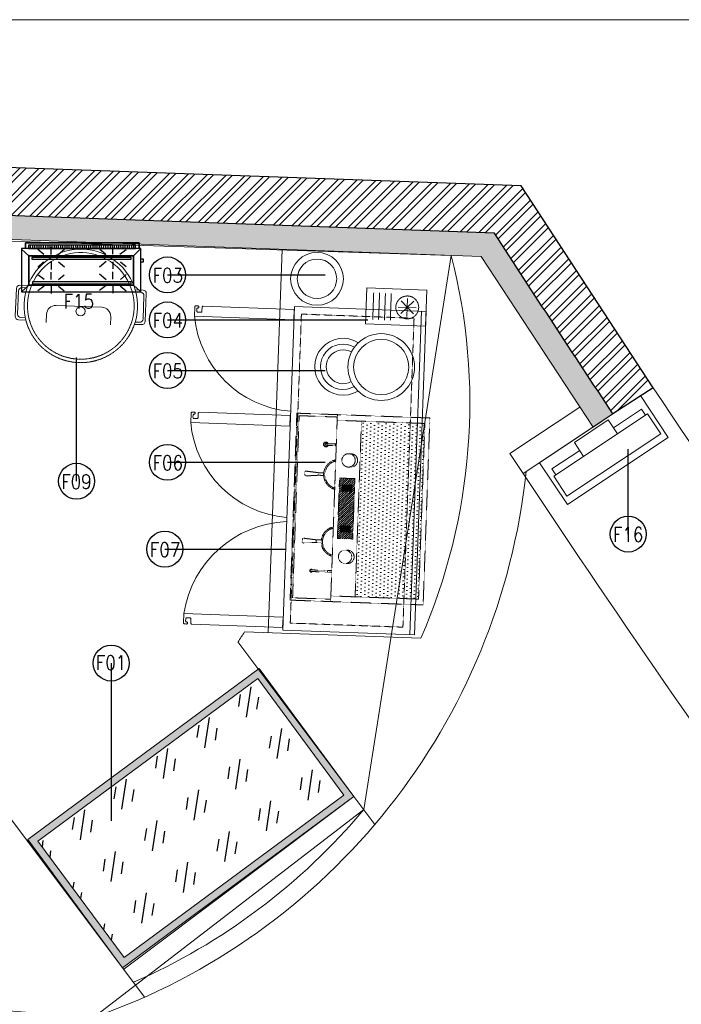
# Model space of a CAD drawing. Header units: millimetres. Extents: x 297264 to 416219, y -77299 to -23696.
# Tile 57 of 187: x 306568 to 309327, y -29263 to -25157. Entities that reach past the tile are written whole.
import ezdxf
from ezdxf.lldxf.tags import DXFTag

# ---------------------------------------------------------------- set-up
doc = ezdxf.new("R2010")
doc.units = ezdxf.units.MM
doc.header["$LTSCALE"] = 2.5
for name, pattern in [('( Hidden )', [0.375, 0.25, -0.125]), ('DASHED', [19.05, 12.7, -6.35]), ('HIDDEN', [0.375, 0.25, -0.125]), ('HIDDEN2', [4.7625, 3.175, -1.5875]), ('HIDDENX2', [19.05, 12.7, -6.35])]:
    doc.linetypes.add(name, pattern=pattern)
for name, color, linetype, lineweight in [('A-WALL', 7, 'Continuous', 30), ('CKD Equipments', 252, 'Continuous', 0), ('ELEVATION 1', 143, 'Continuous', 18), ('ELEVATION 3', 23, 'Continuous', 13), ('ELEVATION 4', 157, 'Continuous', 9), ('FURNITURES', 30, 'Continuous', 15), ('HATCH LIGHT', 250, 'Continuous', 0), ('HATCH MEDIUM', 251, 'Continuous', 5), ('K Equipment', 30, 'Continuous', 9), ('K Equipment UC', 251, 'Continuous', 5), ('ROOM TEXT', 7, 'Continuous', 5), ('WALL', 132, 'Continuous', 25)]:
    doc.layers.add(name, color=color, linetype=linetype, lineweight=lineweight)
doc.layers.add('BA-DEMOLISTION WALL', color=3, linetype='Continuous')
doc.styles.add('MTEXT', font='romans.shx', dxfattribs={"width": 0.85})
doc.styles.get("Standard").update_dxf_attribs({"font": 'GOTHIC.TTF'})
tags = doc.linetypes.add('DOT2', pattern=[3.175, 0, -3.175]).pattern_tags.tags
tags[6:7] = [DXFTag(74, 4), DXFTag(75, 0), DXFTag(340, '0'), DXFTag(46, 1.0), DXFTag(50, 0.0), DXFTag(44, 0.0), DXFTag(45, 0.0)]
tags[4:5] = [DXFTag(74, 4), DXFTag(75, 0), DXFTag(340, '0'), DXFTag(46, 1.0), DXFTag(50, 0.0), DXFTag(44, 0.0), DXFTag(45, 0.0)]
doc.dimstyles.new('AJKD_30', dxfattribs={"dimscale": 30, "dimtxt": 2, "dimasz": 1, "dimexe": 0.8, "dimexo": 0.8, "dimgap": 0.5, "dimtad": 1, "dimdec": 0, "dimzin": 0, "dimdsep": 46, "dimtxsty": 'Standard', "dimblk": 'ARCHTICK', "dimcen": 0.125, "dimclrd": 251, "dimclre": 251, "dimclrt": 42, "dimadec": 0, "dimazin": 0, "dimtfac": 1, "dimtdec": 0, "dimtix": 1, "dimtmove": 0, "dimatfit": 3, "dimfxl": 1, "dimtolj": 1, "dimtzin": 0, "dimarcsym": 1})

# ---------------------------------------------------------------- blocks, each defined once
blk = doc.blocks.new('*X3')
at = {"color": 0}
for p, q in [((-2009.81, 605.07), (-2007.35, 607.53)), ((-2009.81, 605.25), (-2007.52, 607.53)), ((-2009.81, 605.43), (-2007.7, 607.53)), ((-2009.81, 605.6), (-2007.88, 607.53)), ((-2009.81, 605.78), (-2008.05, 607.53)), ((-2009.81, 605.96), (-2008.23, 607.53)), ((-2009.81, 606.13), (-2008.41, 607.53)), ((-2009.81, 606.31), (-2008.59, 607.53)), ((-2009.81, 606.49), (-2008.76, 607.53)), ((-2009.81, 606.66), (-2008.94, 607.53)), ((-2009.81, 606.84), (-2009.12, 607.53)), ((-2009.81, 607.02), (-2009.29, 607.53)), ((-2009.81, 607.19), (-2009.47, 607.53)), ((-2009.81, 607.37), (-2009.65, 607.53)), ((-2009.81, 604.89), (-2007.27, 607.44)), ((-2009.81, 604.72), (-2007.27, 607.26)), ((-2009.81, 604.54), (-2007.27, 607.08)), ((-2009.81, 604.36), (-2007.27, 606.9)), ((-2009.81, 604.19), (-2007.27, 606.73)), ((-2009.81, 604.01), (-2007.27, 606.55)), ((-2009.81, 603.83), (-2007.27, 606.37)), ((-2009.81, 603.66), (-2007.27, 606.2)), ((-2009.81, 603.48), (-2007.27, 606.02)), ((-2009.66, 603.45), (-2007.27, 605.84)), ((-2009.49, 603.45), (-2007.27, 605.67)), ((-2009.31, 603.45), (-2007.27, 605.49)), ((-2009.13, 603.45), (-2007.27, 605.31)), ((-2008.96, 603.45), (-2007.27, 605.14)), ((-2008.78, 603.45), (-2007.27, 604.96)), ((-2008.6, 603.45), (-2007.27, 604.78)), ((-2008.42, 603.45), (-2007.27, 604.61)), ((-2008.25, 603.45), (-2007.27, 604.43)), ((-2008.07, 603.45), (-2007.27, 604.25)), ((-2007.89, 603.45), (-2007.27, 604.08)), ((-2007.72, 603.45), (-2007.27, 603.9)), ((-2007.54, 603.45), (-2007.27, 603.72)), ((-2007.36, 603.45), (-2007.27, 603.55))]:
    blk.add_line(p, q, dxfattribs=at)
blk = doc.blocks.new('A$C190E2C75')
at = {"linetype": 'HIDDEN'}
h = blk.add_hatch(dxfattribs=at)
h.set_pattern_fill('DOTS', color=256, scale=10, angle=360, style=0)
h.set_pattern_definition([(360, (155757.053, -9081.597), (7.9375, 15.875), [0, -15.875])])
h.paths.add_polyline_path([(23.6, 535), (23.6, 270.4), (756.4, 270.4), (756.4, 535)])
h = blk.add_hatch(dxfattribs=at)
h.set_pattern_fill('ANSI31', color=256, scale=2, angle=180, style=0)
h.paths.add_polyline_path([(480, 187.7), (516, 187.7), (516, 251.6), (480, 251.6), (264, 251.6), (264, 187.7)])
h.paths.add_polyline_path([(317.7, 199.2), (292.3, 199.2), (292.3, 240.1), (317.7, 240.1)], flags=16)
h.paths.add_polyline_path([(462.3, 240.1), (487.7, 240.1), (487.7, 199.2), (462.3, 199.2)], flags=16)
h = blk.add_hatch(dxfattribs=at)
h.set_pattern_fill('ANSI31', color=256, scale=10, angle=360, style=0)
h.set_pattern_definition([(45, (155757.053, -9081.597), (-22.45064, 22.45064), [])])
h.paths.add_polyline_path([(317.7, 240.1), (292.3, 240.1), (292.3, 199.2), (317.7, 199.2)])
at = {"linetype": 'HIDDEN', "ltscale": 1.5}
for p, q in [((23.6, 535), (756.4, 535)), ((23.6, 535), (23.6, 169.1)), ((756.4, 535), (756.4, 169.1)), ((23.6, 270.4), (756.4, 270.4)), ((0, 169.1), (490, 169.1)), ((490, 169.1), (780, 169.1)), ((244.6, 99.4), (240, 47.3)), ((255.4, 99.4), (260, 47.3)), ((524.6, 99.4), (520, 47.3)), ((535.4, 99.4), (540, 47.3)), ((255, 41.9), (245, 41.9)), ((525, 41.9), (535, 41.9))]:
    blk.add_line(p, q, dxfattribs=at)
for points in [[(0, 0), (780, 0), (780, 555), (0, 555)], [(292.3, 240.1), (292.3, 199.2), (317.7, 199.2), (317.7, 240.1)], [(487.7, 240.1), (487.7, 199.2), (462.3, 199.2), (462.3, 240.1)]]:
    blk.add_lwpolyline(points, close=True, dxfattribs=at)
for points in [[(480, 251.6), (264, 251.6)], [(264, 251.6), (264, 187.7), (480, 187.7)], [(480, 251.6), (516, 251.6)], [(516, 251.6), (516, 187.7), (480, 187.7)], [(10, 169.1), (10, 10), (770, 10), (770, 169.1)], [(122.5, 169.1), (122.5, 83.6)], [(129.3, 83.6), (129.3, 169.1)], [(650.7, 126), (650.7, 165.8)], [(657.5, 165.8), (657.5, 126)], [(244.6, 121.2), (244.6, 99.4), (255.4, 99.4), (255.4, 121.2)], [(535.4, 121.2), (535.4, 99.4), (524.6, 99.4), (524.6, 121.2)]]:
    blk.add_lwpolyline(points, dxfattribs=at)
for centre in [(188.9, 222.5), (591.1, 222.5)]:
    blk.add_circle(centre, 27.9, dxfattribs=at)
for centre, radius, start, end in [((188.9, 232.4), 27.9, 349.6881, 190.3119), ((591.1, 232.4), 27.9, 349.6881, 190.3119), ((250, 184.3), 63.4, 193.8721, 346.1279), ((250, 184.3), 58.4, 193.8721, 346.1279), ((530, 184.3), 63.4, 193.8721, 346.1279), ((530, 184.3), 58.4, 193.8721, 346.1279), ((654.1, 173.2), 8.1, 209.927, 330.073), ((125.9, 154.5), 3.38, 180, 0), ((654.1, 126), 10.1, 109.5208, 70.4792), ((654.1, 126), 8.1, 114.6216, 65.3784), ((654.1, 126), 3.38, 180, 0), ((125.9, 83.6), 5.88, 125.0673, 54.9327), ((125.9, 83.6), 3.38, 180, 0), ((245, 46.9), 5, 175, 270), ((255, 46.9), 5, 270, 5), ((525, 46.9), 5, 175, 270), ((535, 46.9), 5, 270, 5)]:
    blk.add_arc(centre, radius, start, end, dxfattribs=at)
at = {"linetype": 'HIDDEN', "xscale": -10, "yscale": 10, "zscale": 10}
for p in [(-19780.4, -5835.3), (-19610.4, -5835.3)]:
    blk.add_blockref('*X3', p, dxfattribs=at)
blk = doc.blocks.new('A$C7627248E')
at = {"ltscale": 500}
for radius in [139.1, 115.1]:
    blk.add_circle((139.1, 277), radius, dxfattribs=at)
for radius, start, end in [(118.7, 152.4744, 36.4581), (94.7, 154.8731, 34.0594), (70.7, 155.4698, 33.4627)]:
    blk.add_arc((151.4, 118.7), radius, start, end, dxfattribs=at)
blk = doc.blocks.new('A$C7a6a0475')
for p, q in [((325.4, 415.9), (289.6, 415.9)), ((249.6, 175.9), (249.6, 375.9)), ((325.4, 135.9), (289.6, 135.9))]:
    blk.add_line(p, q)
at = {"elevation": 0}
for points in [[(167.8, 518), (167.8, 552.3, -0.414214), (182.8, 567.3), (303.7, 567.3, -0.414214), (318.7, 552.3), (318.7, 520.7)], [(177.8, 521.1), (177.8, 542.3, -0.414214), (192.8, 557.3), (293.7, 557.3, -0.414214), (308.7, 542.3), (308.7, 523.5)], [(167.8, 49.3), (167.8, 15, 0.414214), (182.8, 0), (303.7, 0, 0.414214), (318.7, 15), (318.7, 46.6)], [(177.8, 46.2), (177.8, 25, 0.414214), (192.8, 10), (293.7, 10, 0.414214), (308.7, 25), (308.7, 43.8)]]:
    blk.add_lwpolyline(points, format="xyb", dxfattribs=at)
blk.add_circle((271.1, 283.7), 20)
for centre, radius, start, end in [((247.5, 283.7), 247.5, 71.6585, 288.3415), ((247.5, 283.7), 232.5, 71.6585, 288.3415), ((289.6, 375.9), 40, 90, 180), ((289.6, 175.9), 40, 180, 270)]:
    blk.add_arc(centre, radius, start, end)
at = {"linetype": 'HIDDEN2', "ltscale": 0.1}
for radius in [247.5, 232.5]:
    blk.add_arc((247.5, 283.7), radius, 288.3415, 71.6585, dxfattribs=at)
blk = doc.blocks.new('_ArchTick')
at = {"color": 0, "linetype": 'ByBlock', "const_width": 0.15}
blk.add_lwpolyline([(-0.5, -0.5), (0.5, 0.5)], dxfattribs=at)
blk = doc.blocks.new('bc3')
blk.add_line((-1349.6, 0), (-1349.6, -550))
for points in [[(0, -550), (0, 0), (-1349.6, 0), (-1349.6, -550)], [(0, -20), (0, 0), (-1349.6, 0), (-1349.6, -20)]]:
    blk.add_lwpolyline(points, close=True)
at = {"linetype": 'DASHED', "ltscale": 0.03}
blk.add_lwpolyline([(-30.2, -50), (-30.2, -520), (-1319.4, -520), (-1319.4, -50)], close=True, dxfattribs=at)
for points in [[(-1325.8, -956.5, -0.414214), (-1330.1, -952.1), (-1330.1, -952.4, 0.414214), (-1334.4, -948.1), (-1334.4, -948.1, 0.414214), (-1338.8, -952.4), (-1338.8, -956.5), (-1338.8, -960.8, 0.414214), (-1334.4, -965.1), (-1295.4, -965.1), (-1295.4, -551.2), (-1338.8, -551.2), (-1338.8, -930.4, 0.414214), (-1334.4, -934.7), (-1317.1, -934.7, -0.414214), (-1312.7, -939.1), (-1312.7, -952.1, -0.414214), (-1317.1, -956.5), (-1325.8, -956.5)], [(-467.7, -956.5, 0.414214), (-463.4, -952.1), (-463.4, -952.4, -0.414214), (-459, -948.1), (-459, -948.1, -0.414214), (-454.7, -952.4), (-454.7, -956.5), (-454.7, -960.8, -0.414214), (-459, -965.1), (-498.1, -965.1), (-498.1, -551.2), (-454.7, -551.2), (-454.7, -930.4, -0.414214), (-459, -934.7), (-476.4, -934.7, 0.414214), (-480.7, -939.1), (-480.7, -952.1, 0.414214), (-476.4, -956.5), (-467.7, -956.5)], [(-24.7, -956.5, 0.414214), (-20.4, -952.1), (-20.4, -952.4, -0.414214), (-16, -948.1), (-16, -948.1, -0.414214), (-11.7, -952.4), (-11.7, -956.5), (-11.7, -960.8, -0.414214), (-16, -965.1), (-55.1, -965.1), (-55.1, -551.2), (-11.7, -551.2), (-11.7, -930.4, -0.414214), (-16, -934.7), (-33.4, -934.7, 0.414214), (-37.7, -939.1), (-37.7, -952.1, 0.414214), (-33.4, -956.5), (-24.7, -956.5)]]:
    blk.add_lwpolyline(points, format="xyb")
at = {"linetype": 'DOT2', "ltscale": 0.05}
for centre, radius, start, end in [((-1349.5, -514.1), 454.3, 276.8462, 355.3146), ((-442.1, -530.6), 438.1, 182.6905, 262.6562), ((0.9, -530.6), 438.1, 182.6905, 262.6562)]:
    blk.add_arc(centre, radius, start, end, dxfattribs=at)
blk = doc.blocks.new('cr')
for p, q in [((75, 133.7), (75, 208.7)), ((37.5, 171.2), (112.5, 171.2)), ((101.5, 144.7), (48.5, 197.8)), ((48.5, 144.7), (101.5, 197.8))]:
    blk.add_line(p, q)
at = {"linetype": '( Hidden )'}
for p, q in [((18.9, 102.6), (131.1, 102.6)), ((18.9, 78.1), (131.1, 78.1)), ((18.9, 53.6), (131.1, 53.6)), ((18.9, 29.1), (131.1, 29.1))]:
    blk.add_line(p, q, dxfattribs=at)
blk.add_lwpolyline([(0, 0), (150, 0), (150, 250), (0, 250)], close=True)
blk.add_circle((75, 171.2), 47.6, dxfattribs=at)
blk = doc.blocks.new('kiosk')
for p, q in [((27.5, -80), (27.5, -50)), ((27.5, -50), (167.5, -50)), ((477.5, -50), (337.5, -50)), ((477.5, -80), (477.5, -50))]:
    blk.add_line(p, q)
for points in [[(0, -210), (505, -210), (505, 0), (0, 0)], [(167.5, -80), (337.5, -80), (337.5, -10), (167.5, -10)], [(17.5, -180), (487.5, -180), (487.5, -80), (17.5, -80)]]:
    blk.add_lwpolyline(points, close=True)
blk = doc.blocks.new('G$CD5B1A49A')
at = {"color": 3}
for points in [[(490, 186.8), (490, 210), (17, 210), (17, 186.8)], [(17, 186.8), (17, 210), (490, 210), (490, 186.8)], [(31.3, 156.5), (0.6, 184.4), (0.6, 184.4)], [(37, 186.6), (37.1, 201), (37.1, 201)], [(47.4, 188.9), (47.5, 200.9), (47.5, 200.9)], [(55.4, 188.9), (55.5, 200.9), (55.5, 200.9)], [(65.8, 188.8), (65.9, 200.8), (65.9, 200.8)], [(92.5, 161.7), (68.6, 182.6), (68.6, 182.6)], [(73.8, 188.7), (73.9, 200.7), (73.9, 200.7)], [(81.8, 188.6), (81.9, 200.6), (81.9, 200.6)], [(92.2, 188.6), (92.3, 200.6), (92.3, 200.6)], [(101, 188.5), (101.1, 200.5), (101.1, 200.5)], [(110.6, 188.4), (110.7, 200.4), (110.7, 200.4)], [(119.4, 188.3), (119.5, 200.3), (119.5, 200.3)], [(123.7, 161.6), (123.8, 192.8), (123.8, 192.8)], [(127.4, 188.3), (127.5, 200.3), (127.5, 200.3)], [(137.8, 188.2), (137.9, 202.6), (137.9, 202.6)], [(145.8, 188.1), (145.9, 202.5), (145.9, 202.5)], [(152.5, 161.5), (179, 183.8), (179, 183.8)], [(153.8, 188), (153.9, 202.4), (153.9, 202.4)], [(164.2, 188), (164.3, 202.4), (164.3, 202.4)], [(172.2, 187.9), (172.3, 202.3), (172.3, 202.3)], [(182.6, 187.8), (182.7, 202.2), (182.7, 202.2)], [(190.6, 187.7), (190.7, 202.1), (190.7, 202.1)], [(198.6, 187.7), (198.7, 202.1), (198.7, 202.1)], [(209, 187.6), (209.1, 202), (209.1, 202)], [(217, 187.5), (217.1, 201.9), (217.1, 201.9)], [(227.4, 187.4), (225.9, 201.8), (225.9, 201.8)], [(235.4, 187.3), (235.5, 201.7), (235.5, 201.7)], [(244.2, 187.3), (244.3, 201.7), (244.3, 201.7)], [(254.6, 187.2), (254.7, 201.6), (254.7, 201.6)], [(262.6, 187.1), (262.7, 201.5), (262.7, 201.5)], [(270.6, 187.1), (270.7, 201.5), (270.7, 201.5)], [(281, 187), (281.1, 201.4), (281.1, 201.4)], [(289, 186.9), (289.1, 201.3), (289.1, 201.3)], [(299.4, 186.8), (299.5, 201.2), (299.5, 201.2)], [(307.4, 186.7), (307.5, 201.1), (307.5, 201.1)], [(315.4, 186.7), (315.5, 201.1), (315.5, 201.1)], [(325.8, 186.6), (325.9, 201), (325.9, 201)], [(350.9, 163.3), (326.2, 183.3), (326.2, 183.3)], [(333.8, 186.5), (333.9, 200.9), (333.9, 200.9)], [(342.6, 186.4), (342.7, 200.8), (342.7, 200.8)], [(352.2, 188), (352.3, 200.8), (352.3, 200.8)], [(361, 187.9), (361.1, 200.7), (361.1, 200.7)], [(370.6, 187.8), (370.7, 200.6), (370.7, 200.6)], [(379.4, 187.7), (379.5, 200.5), (379.5, 200.5)], [(381.3, 163.2), (381.4, 193.6), (381.4, 193.6)], [(387.4, 187.7), (387.5, 200.5), (387.5, 200.5)], [(397.8, 187.6), (397.9, 200.4), (397.9, 200.4)], [(405.8, 187.5), (405.9, 200.3), (405.9, 200.3)], [(410.1, 163.1), (436.6, 183), (436.6, 183)], [(416.2, 187.4), (413.9, 200.2), (413.9, 200.2)], [(424.2, 187.4), (424.3, 200.2), (424.3, 200.2)], [(432.2, 187.3), (432.3, 200.1), (432.3, 200.1)], [(442.6, 187.2), (442.7, 201.6), (442.7, 201.6)], [(450.6, 187.1), (450.7, 201.5), (450.7, 201.5)], [(459.4, 187.1), (459.5, 201.5), (459.5, 201.5)], [(467.7, 156.5), (498.2, 186.8), (498.2, 186.8)], [(469, 187), (469.1, 201.4), (469.1, 201.4)], [(92.4, 131.3), (68.3, 109), (68.3, 109)], [(123.6, 131.2), (123.5, 100), (123.5, 100)], [(154, 131.1), (178.7, 110.2), (178.7, 110.2)], [(353.2, 132.1), (325.9, 109.7), (325.9, 109.7)], [(381.2, 132), (381.1, 101.6), (381.1, 101.6)], [(412.4, 131.9), (436.3, 111.8), (436.3, 111.8)], [(498, 131.6), (508.4, 131.6), (508.4, 142), (498, 142)], [(123.4, 57.6), (123.5, 88), (123.5, 88)], [(381, 58.4), (381.1, 89.6), (381.1, 89.6)], [(94.6, 57.7), (68.2, 77.8), (68.2, 77.8)], [(153.8, 57.5), (178.6, 77.4), (178.6, 77.4)], [(353, 56.9), (325.8, 79.3), (325.8, 79.3)], [(412.2, 58.3), (436.2, 79), (436.2, 79)], [(31.3, 34.7), (0, 6.8), (0, 6.8)], [(94.5, 30.5), (68, 10.6), (68, 10.6)], [(123.3, 30.4), (123.2, 0), (123.2, 0)], [(153.7, 30.3), (178.4, 10.2), (178.4, 10.2)], [(352.9, 32.1), (325.6, 11.3), (325.6, 11.3)], [(380.9, 32), (380.8, 0.8), (380.8, 0.8)], [(412.1, 31.9), (436, 11), (436, 11)], [(467.7, 34.7), (497.6, 6.8), (497.6, 6.8)]]:
    blk.add_lwpolyline(points, dxfattribs=at)
for points in [[(498.2, 186.8), (0, 186.8), (0, 6.8), (498.2, 6.8)], [(475.5, 201.3), (29, 201.3), (29, 186.8), (475.5, 186.7)], [(467.7, 156.5), (467.7, 34.7), (31.3, 34.7), (31.3, 156.5)], [(31.3, 34.7), (467.7, 34.7), (467.7, 156.5), (31.3, 156.5)], [(457.3, 150.1), (43.7, 150.1), (43.6, 141.9), (457.3, 141.9)], [(43.6, 141.9), (457.3, 141.9), (457.3, 150.1), (43.6, 150.1)], [(456.9, 47.7), (45.7, 47.7), (45.7, 39.4), (456.9, 39.4)], [(45.7, 39.4), (456.9, 39.4), (456.9, 47.7), (45.7, 47.7)]]:
    blk.add_lwpolyline(points, close=True, dxfattribs=at)

msp = doc.modelspace()

# ---------------------------------------------------------------- hatches: boundary and pattern name
at = {"layer": 'BA-DEMOLISTION WALL', "ltscale": 1000, "true_color": 0xeea205}
h = msp.add_hatch(dxfattribs=at)
h.set_pattern_fill('GOST_GLASS', color=40, scale=25.4, angle=36.5015)
h.set_pattern_definition([(261.50149, (3338521.42, -10400.43), (-173.248838, -128.2043685), [127, -177.8]), (261.50149, (3338478.11, -10432.48), (-173.248838, -128.2043685), [50.8, -254]), (261.50149, (3338553.47, -10443.74), (-173.248838, -128.2043685), [50.8, -254])])
h.paths.add_polyline_path([(307920, -28390.4), (307003.4, -29068.2), (306643.6, -28581.8), (307560.3, -27904)])
at = {"layer": 'CKD Equipments'}
h = msp.add_hatch(color=4, dxfattribs=at)
h.dxf.hatch_style = 1
h.paths.add_polyline_path([(307961.9, -28396.7), (306997.1, -29110.2), (306601.7, -28575.5), (307566.5, -27862)])
h.paths.add_polyline_path([(307920, -28390.4), (307003.4, -29068.2), (306643.6, -28581.8), (307560.3, -27904)], flags=16)
at = {"layer": 'HATCH LIGHT', "true_color": 0x636466}
h = msp.add_hatch(dxfattribs=at)
h.set_pattern_fill('ANSI32', color=251, scale=6)
h.set_pattern_definition([(45, (233893.35, -46725.026), (-40.411153, 40.411153), []), (45, (233920.29, -46725.026), (-40.411153, 40.411153), [])])
h.paths.add_polyline_path([(311036.2, -32590), (310842.2, -32638.8), (311023.8, -33359.7), (298471.1, -33359.6, -0.000263), (298456.6, -33559.6), (311280.4, -33559.7)])
h.paths.add_polyline_path([(298885.1, -25157.1), (298685, -25157.1, -0.011972), (298203.8, -34256), (298404.4, -34256, 0.01196)])
h.paths.add_polyline_path([(298868.7, -25697.6), (308547.7, -26046.6, 0.003501), (309041.7, -26800.6), (309209.3, -26691.5), (308659.2, -25850.5), (298874.9, -25497.7, -0.000262)])
h = msp.add_hatch(dxfattribs=at)
h.set_pattern_fill('ANSI36', color=251, scale=7)
h.set_pattern_definition([(45, (233893.352, -46725.026), (11.786586, 43.2174826), [55.5625, -11.1125, 0, -11.1125])])
h.paths.add_polyline_path([(304993.7, -26789), (305933.1, -26822.8), (305960.9, -26053.4), (308491.9, -26144.6), (308958.5, -26856), (309041.7, -26800.6, -0.003501), (308547.7, -26046.6), (305494.8, -25936.7, -0.403697), (305880.4, -26336.4, -1), (305080.4, -26336.4, -0.424809), (305494.8, -25936.7), (301662.2, -25798.4), (301658.6, -25898.3), (305021.5, -26019.5)])

# ---------------------------------------------------------------- linework, layer by layer
at = {"layer": 'CKD Equipments'}
for points in [[(298744.9, -30944.7), (301376.6, -30944.7), (301500.4, -27512.6), (304389.6, -27597.8), (303849.4, -28219), (304695.2, -29146.4), (306875.1, -29317.7), (308002.6, -28451), (308367.1, -26140.1), (298864.4, -25832), (298744.9, -30944.7)], [(307961.9, -28396.7), (306997.1, -29110.2), (306601.7, -28575.5), (307566.5, -27862), (307961.9, -28396.7)]]:
    msp.add_lwpolyline(points, dxfattribs=at)
msp.add_lwpolyline([(307920, -28390.4), (307003.4, -29068.2), (306643.6, -28581.8), (307560.3, -27904)], close=True, dxfattribs=at)
at = {"layer": 'ELEVATION 1'}
for p, q in [((308903.6, -26772.4), (308611.7, -26966.6)), ((309041.7, -26800.6), (308667.1, -27049.9)), ((308611.7, -26966.6), (308667.1, -27049.9))]:
    msp.add_line(p, q, dxfattribs=at)
msp.add_lwpolyline([(309041.7, -26800.6), (308958.5, -26856), (308491.9, -26144.6), (305960.9, -26053.4), (305933.1, -26822.8), (304993.7, -26789), (305021.5, -26019.5), (301658.6, -25898.3)], dxfattribs=at)
at = {"layer": 'ELEVATION 3'}
msp.add_lwpolyline([(297263.7, -34256), (312826.2, -34256), (312826.2, -25157.1), (297263.7, -25157.1)], close=True, dxfattribs=at)
at = {"layer": 'FURNITURES'}
for p, q in [((307662.3, -26114.7), (307604.7, -27713.7)), ((307505.3, -27710.1), (308240.8, -27736.6)), ((307478.2, -27751.9), (308048.8, -28512.5)), ((307002, -29116.8), (307961.9, -28396.7)), ((306518.3, -28472.1), (307088.9, -29232.7))]:
    msp.add_line(p, q, dxfattribs=at)
for radius, start, end in [(2465, 336.5207, 14.4328), (2715, 224.5735, 353.9316), (1800, 326.3488, 327.9352), (2640, 293.7411, 320.0142)]:
    msp.add_arc((305979.9, -26754.5), radius, start, end, dxfattribs=at)
at = {"layer": 'HATCH MEDIUM', "flags": 128}
for points in [[(310923.6, -29481.3, 0.044115), (310762.9, -29019.3, 0.052662), (310468.8, -28515.5, -0.008636), (309209.3, -26691.5, -0.008636)], [(310293.3, -29640, 0.044115), (310170.2, -29286.2, 0.053087), (309942.8, -28897.4, -0.00866), (308667.1, -27049.9, -0.00866)]]:
    msp.add_lwpolyline(points, format="xyb", dxfattribs=at)
at = {"layer": 'K Equipment'}
for radius in [110, 82.2]:
    msp.add_circle((307807.7, -26237.6), radius, dxfattribs=at)
at = {"layer": 'WALL'}
for p, q in [((308659.2, -25850.5), (298875.9, -25497.7)), ((309209.3, -26691.5), (308659.2, -25850.5))]:
    msp.add_line(p, q, dxfattribs=at)
at = {"layer": 'WALL', "flags": 128}
msp.add_lwpolyline([(309209.3, -26691.5), (309041.7, -26800.6, -0.003501), (308547.7, -26046.6), (298868.7, -25697.6)], format="xyb", dxfattribs=at)

# ---------------------------------------------------------------- block references
at = {"layer": 'A-WALL'}
msp.add_blockref('G$CD5B1A49A', (306575.5, -26298.1), dxfattribs=at)
at = {"layer": 'FURNITURES', "rotation": 33.63397994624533}
msp.add_blockref('kiosk', (308735.7, -27004.2), dxfattribs=at)
at = {"layer": 'K Equipment', "xscale": -1}
for name, p, rotation in [('cr', (308010.2, -26425.5), 267.9351876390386), ('A$C7627248E', (307808.9, -26763.6), 274.0349361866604), ('A$C190E2C75', (307695.5, -27577.4), 267.935187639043)]:
    msp.add_blockref(name, p, dxfattribs=dict(at, rotation=rotation))
at = {"layer": 'K Equipment UC', "xscale": 0.9559158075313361, "yscale": 0.9559158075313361, "zscale": 0.9559158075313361, "rotation": 267.7488789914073}
msp.add_blockref('A$C7a6a0475', (306561, -26103.5, -0.6), dxfattribs=at)
at = {"layer": 'K Equipment UC', "linetype": 'HIDDENX2', "ltscale": 10, "xscale": -1, "rotation": 267.9351876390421}
msp.add_blockref('bc3', (308263.4, -26373.4), dxfattribs=at)

# ---------------------------------------------------------------- texts
at = {"layer": 'ROOM TEXT', "char_height": 60, "style": 'MTEXT'}
for s, insert, attachment_point in [('\\A1;\\pxqc;F03', (307100.1, -26253.5, 0.2), 7), ('\\A1;\\pxqc;F15', (306729.1, -26301.5, -0.4), 1), ('\\A1;\\pxqc;F04', (307100.1, -26441.1, 0.2), 7), ('\\A1;\\pxqc;F05', (307100.1, -26652, 0.2), 7), ('\\A1;\\pxqc;F06', (307100.1, -27034.9, 0.2), 7), ('\\A1;\\pxqc;F09', (306719.2, -27053.7, 0.2), 1), ('\\A1;\\pxqc;F16', (309019.5, -27273.8, 0.2), 1), ('\\A1;\\pxqc;F07', (307088.6, -27396.7, 0.2), 7), ('\\A1;\\pxqc;F01', (306863.5, -27867.9, 0.2), 7)]:
    msp.add_mtext_dynamic_manual_height_columns(s, width=170.917, gutter_width=1.8, heights=[0], dxfattribs=dict(at, insert=insert, attachment_point=attachment_point))

# ---------------------------------------------------------------- leaders
at = {"layer": 'ELEVATION 4'}
for points in [[(307184.5, -26221.4), (307841.9, -26221.3)], [(307184.5, -26409), (308019.4, -26408.9)], [(307184.5, -26619.9), (307841.9, -26619.8)], [(306805.3, -27081.7), (306805.4, -26565.7)], [(307184.5, -27002.8), (307841.9, -27002.7)], [(309105.5, -27301.9), (309105.6, -26948.4)], [(307173, -27364.6), (307677.3, -27364.5)], [(306949.5, -27839.9), (306949.6, -28497.3)]]:
    msp.add_leader(points, dimstyle='AJKD_30', override={"dimasz": 5, "dimgap": 0.5, "dimtad": 0, "dimldrblk": 'DotBlank', "dimfxl": 0.18, "dimfxlon": 1, "dimarcsym": 2}, dxfattribs=at)

doc.saveas('drawing.dxf')
